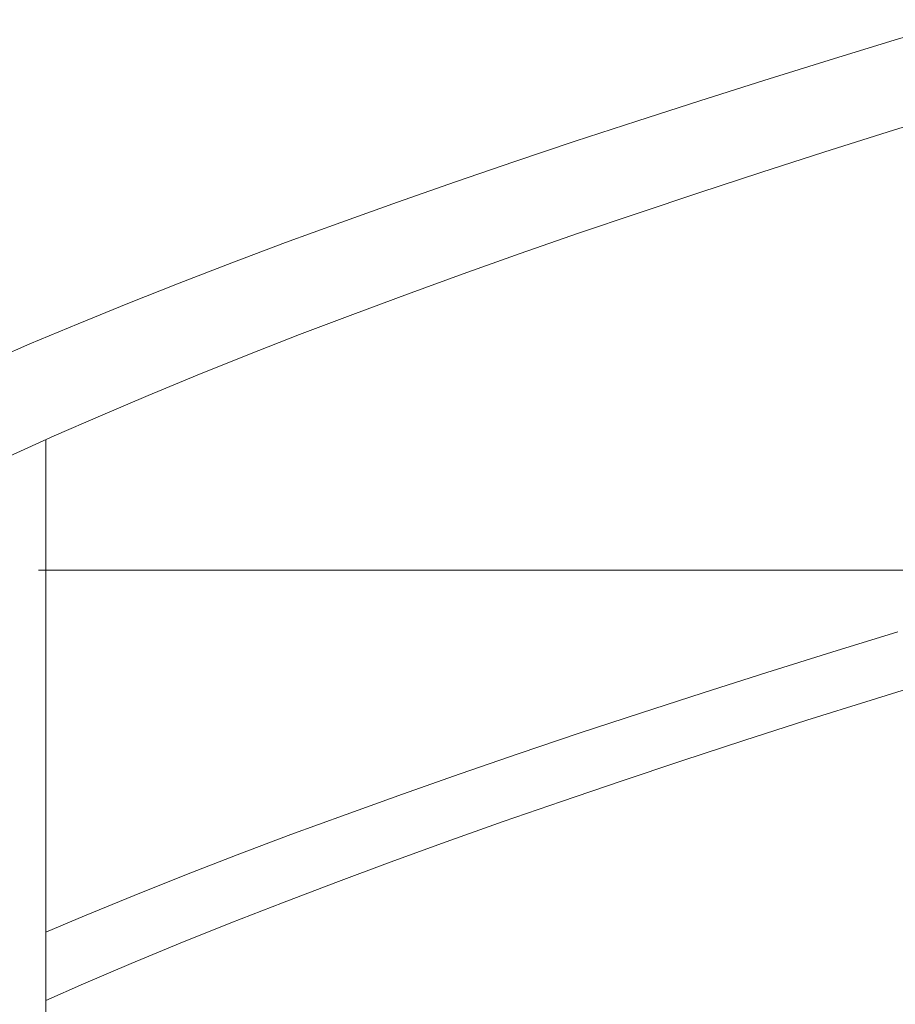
# Model space of a CAD drawing. Header units: millimetres. Extents: x 67877 to 166263, y -957 to 33454.
# Tile 46 of 98: x 80703 to 81058, y 10750 to 11149. Entities that reach past the tile are written whole.
import ezdxf

# ---------------------------------------------------------------- set-up
doc = ezdxf.new("R2010")
doc.units = ezdxf.units.MM
doc.linetypes.add('Wipeout_Contour', pattern=[1000, 0, -1000])
doc.layers.add('0_Nr_pióra__103', color=7, linetype='Continuous', lineweight=5)
doc.layers.add('inw_schody zewnętrzne_Nr_pióra__103', color=7, linetype='Continuous', lineweight=5)

msp = doc.modelspace()

# ---------------------------------------------------------------- linework, layer by layer
at = {"layer": '0_Nr_pióra__103', "linetype": 'Continuous'}
for p, q in [((80768.149, 10774.566), (80788.632, 10782.792)), ((80748.235, 10766.34), (80768.149, 10774.566)), ((80728.902, 10758.114), (80748.235, 10766.34)), ((80713.557, 10751.38), (80728.902, 10758.114))]:
    msp.add_line(p, q, dxfattribs=at)
at = {"layer": 'inw_schody zewnętrzne_Nr_pióra__103', "linetype": 'Continuous'}
for p, q in [((80845.007, 10926.011), (80710.624, 10926.011)), ((80984.176, 10926.011), (80845.007, 10926.011)), ((81102.179, 10926.011), (80984.176, 10926.011))]:
    msp.add_line(p, q, dxfattribs=at)

# ---------------------------------------------------------------- wipeouts: each hides what was drawn before it
at = {"linetype": 'Wipeout_Contour', "ltscale": 2307042.573926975}
msp.add_wipeout([(80688.061, 11009.595), (80731.609, 11017.821), (80707.072, 11017.821)], dxfattribs=at)
at = {"linetype": 'Wipeout_Contour', "ltscale": 2307025.850635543}
msp.add_wipeout([(80694.927, 11001.369), (80698.814, 10972.248), (80716.988, 10980.474)], dxfattribs=at)
at = {"linetype": 'Wipeout_Contour', "ltscale": 2307148.578832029}
msp.add_wipeout([(80765.214, 10793.98), (80729.282, 10785.754), (80745.385, 10785.754)], dxfattribs=at)

# ---------------------------------------------------------------- next in the draw order: linework, layer by layer
at = {"layer": '0_Nr_pióra__103', "linetype": 'Continuous'}
for p, q in [((80698.814, 10972.248), (80716.988, 10980.474)), ((80713.557, 10442.985), (80713.557, 10978.921))]:
    msp.add_line(p, q, dxfattribs=at)

# ---------------------------------------------------------------- next in the draw order: wipeouts: each hides what was drawn before it
at = {"linetype": 'Wipeout_Contour', "ltscale": 2307105.384311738}
msp.add_wipeout([(80750.836, 11026.047), (80707.072, 11017.821), (80731.609, 11017.821)], dxfattribs=at)
at = {"linetype": 'Wipeout_Contour', "ltscale": 2307152.552479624}
msp.add_wipeout([(80749.374, 10793.98), (80729.282, 10785.754), (80765.214, 10793.98)], dxfattribs=at)

# ---------------------------------------------------------------- next in the draw order: linework, layer by layer
at = {"layer": '0_Nr_pióra__103', "linetype": 'Continuous'}
msp.add_line((80713.557, 10779.122), (80729.282, 10785.754), dxfattribs=at)

# ---------------------------------------------------------------- next in the draw order: wipeouts: each hides what was drawn before it
at = {"linetype": 'Wipeout_Contour', "ltscale": 2307100.668057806}
msp.add_wipeout([(80726.682, 11026.047), (80707.072, 11017.821), (80750.836, 11026.047)], dxfattribs=at)
at = {"linetype": 'Wipeout_Contour', "ltscale": 2307209.164210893}
msp.add_wipeout([(80749.374, 10793.98), (80765.214, 10793.98), (80785.615, 10802.206)], dxfattribs=at)

# ---------------------------------------------------------------- next in the draw order: linework, layer by layer
at = {"layer": '0_Nr_pióra__103', "linetype": 'Continuous'}
msp.add_line((80688.061, 11009.595), (80707.072, 11017.821), dxfattribs=at)

# ---------------------------------------------------------------- next in the draw order: wipeouts: each hides what was drawn before it
at = {"linetype": 'Wipeout_Contour', "ltscale": 2307138.11397612}
msp.add_wipeout([(80731.609, 11017.821), (80735.757, 10988.7), (80755.112, 10996.926)], dxfattribs=at)
at = {"linetype": 'Wipeout_Contour', "ltscale": 2307213.957941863}
msp.add_wipeout([(80749.374, 10793.98), (80785.615, 10802.206), (80770.046, 10802.206)], dxfattribs=at)

# ---------------------------------------------------------------- next in the draw order: linework, layer by layer
at = {"layer": '0_Nr_pióra__103', "linetype": 'Continuous'}
for p, q in [((80716.988, 10980.474), (80735.757, 10988.7)), ((80729.282, 10785.754), (80749.374, 10793.98))]:
    msp.add_line(p, q, dxfattribs=at)

# ---------------------------------------------------------------- next in the draw order: wipeouts: each hides what was drawn before it
at = {"linetype": 'Wipeout_Contour', "ltscale": 2307152.950401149}
msp.add_wipeout([(80731.609, 11017.821), (80755.112, 10996.926), (80750.836, 11026.047)], dxfattribs=at)
at = {"linetype": 'Wipeout_Contour', "ltscale": 2307271.462772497}
msp.add_wipeout([(80770.046, 10802.206), (80785.615, 10802.206), (80806.579, 10810.433)], dxfattribs=at)

# ---------------------------------------------------------------- next in the draw order: wipeouts: each hides what was drawn before it
at = {"linetype": 'Wipeout_Contour', "ltscale": 2307164.296535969}
msp.add_wipeout([(80770.641, 11034.273), (80726.682, 11026.047), (80750.836, 11026.047)], dxfattribs=at)
at = {"linetype": 'Wipeout_Contour', "ltscale": 2307277.074647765}
msp.add_wipeout([(80770.046, 10802.206), (80806.579, 10810.433), (80791.287, 10810.433)], dxfattribs=at)

# ---------------------------------------------------------------- next in the draw order: linework, layer by layer
at = {"layer": '0_Nr_pióra__103', "linetype": 'Continuous'}
msp.add_line((80749.374, 10793.98), (80770.046, 10802.206), dxfattribs=at)

# ---------------------------------------------------------------- next in the draw order: wipeouts: each hides what was drawn before it
at = {"linetype": 'Wipeout_Contour', "ltscale": 2307160.530823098}
msp.add_wipeout([(80746.882, 11034.273), (80726.682, 11026.047), (80770.641, 11034.273)], dxfattribs=at)
at = {"linetype": 'Wipeout_Contour', "ltscale": 2307310.536505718}
msp.add_wipeout([(80785.615, 10802.206), (80809.677, 10791.019), (80806.579, 10810.433)], dxfattribs=at)

# ---------------------------------------------------------------- next in the draw order: linework, layer by layer
at = {"layer": '0_Nr_pióra__103', "linetype": 'Continuous'}
msp.add_line((80707.072, 11017.821), (80726.682, 11026.047), dxfattribs=at)

# ---------------------------------------------------------------- next in the draw order: wipeouts: each hides what was drawn before it
at = {"linetype": 'Wipeout_Contour', "ltscale": 2307196.884869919}
msp.add_wipeout([(80775.043, 11005.152), (80750.836, 11026.047), (80755.112, 10996.926)], dxfattribs=at)
at = {"linetype": 'Wipeout_Contour', "ltscale": 2307335.444932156}
msp.add_wipeout([(80791.287, 10810.433), (80806.579, 10810.433), (80828.094, 10818.659)], dxfattribs=at)

# ---------------------------------------------------------------- next in the draw order: linework, layer by layer
at = {"layer": '0_Nr_pióra__103', "linetype": 'Continuous'}
msp.add_line((80735.757, 10988.7), (80755.112, 10996.926), dxfattribs=at)

# ---------------------------------------------------------------- next in the draw order: wipeouts: each hides what was drawn before it
at = {"linetype": 'Wipeout_Contour', "ltscale": 2307212.172570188}
msp.add_wipeout([(80770.641, 11034.273), (80750.836, 11026.047), (80775.043, 11005.152)], dxfattribs=at)
at = {"linetype": 'Wipeout_Contour', "ltscale": 2307341.872582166}
msp.add_wipeout([(80791.287, 10810.433), (80828.094, 10818.659), (80813.088, 10818.659)], dxfattribs=at)

# ---------------------------------------------------------------- next in the draw order: linework, layer by layer
at = {"layer": '0_Nr_pióra__103', "linetype": 'Continuous'}
msp.add_line((80770.046, 10802.206), (80791.287, 10810.433), dxfattribs=at)

# ---------------------------------------------------------------- next in the draw order: wipeouts: each hides what was drawn before it
at = {"linetype": 'Wipeout_Contour', "ltscale": 2307224.946876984}
msp.add_wipeout([(80746.882, 11034.273), (80770.641, 11034.273), (80791.016, 11042.499)], dxfattribs=at)
at = {"linetype": 'Wipeout_Contour', "ltscale": 2307356.903785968}
msp.add_wipeout([(80806.579, 10810.433), (80809.677, 10791.019), (80831.271, 10799.245)], dxfattribs=at)

# ---------------------------------------------------------------- next in the draw order: linework, layer by layer
at = {"layer": '0_Nr_pióra__103', "linetype": 'Continuous'}
msp.add_line((80788.632, 10782.792), (80809.677, 10791.019), dxfattribs=at)

# ---------------------------------------------------------------- next in the draw order: wipeouts: each hides what was drawn before it
at = {"linetype": 'Wipeout_Contour', "ltscale": 2307222.133764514}
msp.add_wipeout([(80746.882, 11034.273), (80791.016, 11042.499), (80767.662, 11042.499)], dxfattribs=at)
at = {"linetype": 'Wipeout_Contour', "ltscale": 2307374.861343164}
msp.add_wipeout([(80806.579, 10810.433), (80831.271, 10799.245), (80828.094, 10818.659)], dxfattribs=at)

# ---------------------------------------------------------------- next in the draw order: linework, layer by layer
at = {"layer": '0_Nr_pióra__103', "linetype": 'Continuous'}
msp.add_line((80726.682, 11026.047), (80746.882, 11034.273), dxfattribs=at)

# ---------------------------------------------------------------- next in the draw order: wipeouts: each hides what was drawn before it
at = {"linetype": 'Wipeout_Contour', "ltscale": 2307257.378298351}
msp.add_wipeout([(80770.641, 11034.273), (80775.043, 11005.152), (80795.541, 11013.378)], dxfattribs=at)
at = {"linetype": 'Wipeout_Contour', "ltscale": 2307401.080301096}
msp.add_wipeout([(80813.088, 10818.659), (80828.094, 10818.659), (80850.151, 10826.885)], dxfattribs=at)

# ---------------------------------------------------------------- next in the draw order: linework, layer by layer
at = {"layer": '0_Nr_pióra__103', "linetype": 'Continuous'}
msp.add_line((80755.112, 10996.926), (80775.043, 11005.152), dxfattribs=at)

# ---------------------------------------------------------------- next in the draw order: wipeouts: each hides what was drawn before it
at = {"linetype": 'Wipeout_Contour', "ltscale": 2307273.109861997}
msp.add_wipeout([(80770.641, 11034.273), (80795.541, 11013.378), (80791.016, 11042.499)], dxfattribs=at)
at = {"linetype": 'Wipeout_Contour', "ltscale": 2307408.320928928}
msp.add_wipeout([(80813.088, 10818.659), (80850.151, 10826.885), (80835.438, 10826.885)], dxfattribs=at)

# ---------------------------------------------------------------- next in the draw order: linework, layer by layer
at = {"layer": '0_Nr_pióra__103', "linetype": 'Continuous'}
msp.add_line((80791.287, 10810.433), (80813.088, 10818.659), dxfattribs=at)

# ---------------------------------------------------------------- next in the draw order: wipeouts: each hides what was drawn before it
at = {"linetype": 'Wipeout_Contour', "ltscale": 2307287.306517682}
msp.add_wipeout([(80767.662, 11042.499), (80791.016, 11042.499), (80811.95, 11050.726)], dxfattribs=at)
at = {"linetype": 'Wipeout_Contour', "ltscale": 2307422.40037409}
msp.add_wipeout([(80828.094, 10818.659), (80831.271, 10799.245), (80853.407, 10807.471)], dxfattribs=at)

# ---------------------------------------------------------------- next in the draw order: linework, layer by layer
at = {"layer": '0_Nr_pióra__103', "linetype": 'Continuous'}
msp.add_line((80809.677, 10791.019), (80831.271, 10799.245), dxfattribs=at)

# ---------------------------------------------------------------- next in the draw order: wipeouts: each hides what was drawn before it
at = {"linetype": 'Wipeout_Contour', "ltscale": 2307285.447592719}
msp.add_wipeout([(80767.662, 11042.499), (80811.95, 11050.726), (80789.014, 11050.726)], dxfattribs=at)
at = {"linetype": 'Wipeout_Contour', "ltscale": 2307440.82046989}
msp.add_wipeout([(80828.094, 10818.659), (80853.407, 10807.471), (80850.151, 10826.885)], dxfattribs=at)

# ---------------------------------------------------------------- next in the draw order: linework, layer by layer
at = {"layer": '0_Nr_pióra__103', "linetype": 'Continuous'}
msp.add_line((80746.882, 11034.273), (80767.662, 11042.499), dxfattribs=at)

# ---------------------------------------------------------------- next in the draw order: wipeouts: each hides what was drawn before it
at = {"linetype": 'Wipeout_Contour', "ltscale": 2307319.565521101}
msp.add_wipeout([(80791.016, 11042.499), (80795.541, 11013.378), (80816.597, 11021.605)], dxfattribs=at)
at = {"linetype": 'Wipeout_Contour', "ltscale": 2307468.337701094}
msp.add_wipeout([(80835.438, 10826.885), (80850.151, 10826.885), (80872.739, 10835.111)], dxfattribs=at)

# ---------------------------------------------------------------- next in the draw order: linework, layer by layer
at = {"layer": '0_Nr_pióra__103', "linetype": 'Continuous'}
msp.add_line((80775.043, 11005.152), (80795.541, 11013.378), dxfattribs=at)

# ---------------------------------------------------------------- next in the draw order: wipeouts: each hides what was drawn before it
at = {"linetype": 'Wipeout_Contour', "ltscale": 2307335.733324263}
msp.add_wipeout([(80791.016, 11042.499), (80816.597, 11021.605), (80811.95, 11050.726)], dxfattribs=at)
at = {"linetype": 'Wipeout_Contour', "ltscale": 2307476.388085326}
msp.add_wipeout([(80835.438, 10826.885), (80872.739, 10835.111), (80858.325, 10835.111)], dxfattribs=at)

# ---------------------------------------------------------------- next in the draw order: linework, layer by layer
at = {"layer": '0_Nr_pióra__103', "linetype": 'Continuous'}
msp.add_line((80813.088, 10818.659), (80835.438, 10826.885), dxfattribs=at)

# ---------------------------------------------------------------- next in the draw order: wipeouts: each hides what was drawn before it
at = {"linetype": 'Wipeout_Contour', "ltscale": 2307351.345844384}
msp.add_wipeout([(80789.014, 11050.726), (80811.95, 11050.726), (80833.434, 11058.952)], dxfattribs=at)
at = {"linetype": 'Wipeout_Contour', "ltscale": 2307489.508908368}
msp.add_wipeout([(80850.151, 10826.885), (80853.407, 10807.471), (80876.071, 10815.697)], dxfattribs=at)

# ---------------------------------------------------------------- next in the draw order: linework, layer by layer
at = {"layer": '0_Nr_pióra__103', "linetype": 'Continuous'}
msp.add_line((80831.271, 10799.245), (80853.407, 10807.471), dxfattribs=at)

# ---------------------------------------------------------------- next in the draw order: wipeouts: each hides what was drawn before it
at = {"linetype": 'Wipeout_Contour', "ltscale": 2307350.4422056}
msp.add_wipeout([(80789.014, 11050.726), (80833.434, 11058.952), (80810.925, 11058.952)], dxfattribs=at)
at = {"linetype": 'Wipeout_Contour', "ltscale": 2307508.382534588}
msp.add_wipeout([(80850.151, 10826.885), (80876.071, 10815.697), (80872.739, 10835.111)], dxfattribs=at)

# ---------------------------------------------------------------- next in the draw order: linework, layer by layer
at = {"layer": '0_Nr_pióra__103', "linetype": 'Continuous'}
msp.add_line((80767.662, 11042.499), (80789.014, 11050.726), dxfattribs=at)

# ---------------------------------------------------------------- next in the draw order: wipeouts: each hides what was drawn before it
at = {"linetype": 'Wipeout_Contour', "ltscale": 2307383.416989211}
msp.add_wipeout([(80811.95, 11050.726), (80816.597, 11021.605), (80838.2, 11029.831)], dxfattribs=at)
at = {"linetype": 'Wipeout_Contour', "ltscale": 2307537.185188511}
msp.add_wipeout([(80858.325, 10835.111), (80872.739, 10835.111), (80895.848, 10843.337)], dxfattribs=at)

# ---------------------------------------------------------------- next in the draw order: linework, layer by layer
at = {"layer": '0_Nr_pióra__103', "linetype": 'Continuous'}
msp.add_line((80795.541, 11013.378), (80816.597, 11021.605), dxfattribs=at)

# ---------------------------------------------------------------- next in the draw order: wipeouts: each hides what was drawn before it
at = {"linetype": 'Wipeout_Contour', "ltscale": 2307400.013200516}
msp.add_wipeout([(80811.95, 11050.726), (80838.2, 11029.831), (80833.434, 11058.952)], dxfattribs=at)
at = {"linetype": 'Wipeout_Contour', "ltscale": 2307546.041679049}
msp.add_wipeout([(80858.325, 10835.111), (80895.848, 10843.337), (80881.741, 10843.337)], dxfattribs=at)

# ---------------------------------------------------------------- next in the draw order: linework, layer by layer
at = {"layer": '0_Nr_pióra__103', "linetype": 'Continuous'}
msp.add_line((80835.438, 10826.885), (80858.325, 10835.111), dxfattribs=at)

# ---------------------------------------------------------------- next in the draw order: wipeouts: each hides what was drawn before it
at = {"linetype": 'Wipeout_Contour', "ltscale": 2307417.034442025}
msp.add_wipeout([(80810.925, 11058.952), (80833.434, 11058.952), (80855.457, 11067.178)], dxfattribs=at)
at = {"linetype": 'Wipeout_Contour', "ltscale": 2307558.197488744}
msp.add_wipeout([(80899.255, 10823.923), (80872.739, 10835.111), (80876.071, 10815.697)], dxfattribs=at)

# ---------------------------------------------------------------- next in the draw order: linework, layer by layer
at = {"layer": '0_Nr_pióra__103', "linetype": 'Continuous'}
msp.add_line((80853.407, 10807.471), (80876.071, 10815.697), dxfattribs=at)

# ---------------------------------------------------------------- next in the draw order: wipeouts: each hides what was drawn before it
at = {"linetype": 'Wipeout_Contour', "ltscale": 2307417.086699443}
msp.add_wipeout([(80810.925, 11058.952), (80855.457, 11067.178), (80833.387, 11067.178)], dxfattribs=at)
at = {"linetype": 'Wipeout_Contour', "ltscale": 2307577.515408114}
msp.add_wipeout([(80895.848, 10843.337), (80872.739, 10835.111), (80899.255, 10823.923)], dxfattribs=at)

# ---------------------------------------------------------------- next in the draw order: linework, layer by layer
at = {"layer": '0_Nr_pióra__103', "linetype": 'Continuous'}
msp.add_line((80789.014, 11050.726), (80810.925, 11058.952), dxfattribs=at)

# ---------------------------------------------------------------- next in the draw order: wipeouts: each hides what was drawn before it
at = {"linetype": 'Wipeout_Contour', "ltscale": 2307448.90236002}
msp.add_wipeout([(80833.434, 11058.952), (80838.2, 11029.831), (80860.34, 11038.057)], dxfattribs=at)
at = {"linetype": 'Wipeout_Contour', "ltscale": 2307607.590016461}
msp.add_wipeout([(80881.741, 10843.337), (80895.848, 10843.337), (80919.467, 10851.563)], dxfattribs=at)

# ---------------------------------------------------------------- next in the draw order: linework, layer by layer
at = {"layer": '0_Nr_pióra__103', "linetype": 'Continuous'}
msp.add_line((80816.597, 11021.605), (80838.2, 11029.831), dxfattribs=at)

# ---------------------------------------------------------------- next in the draw order: wipeouts: each hides what was drawn before it
at = {"linetype": 'Wipeout_Contour', "ltscale": 2307465.918944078}
msp.add_wipeout([(80833.434, 11058.952), (80860.34, 11038.057), (80855.457, 11067.178)], dxfattribs=at)
at = {"linetype": 'Wipeout_Contour', "ltscale": 2307617.248561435}
msp.add_wipeout([(80905.672, 10851.563), (80881.741, 10843.337), (80919.467, 10851.563)], dxfattribs=at)

# ---------------------------------------------------------------- next in the draw order: linework, layer by layer
at = {"layer": '0_Nr_pióra__103', "linetype": 'Continuous'}
msp.add_line((80858.325, 10835.111), (80881.741, 10843.337), dxfattribs=at)

# ---------------------------------------------------------------- next in the draw order: wipeouts: each hides what was drawn before it
at = {"linetype": 'Wipeout_Contour', "ltscale": 2307484.341108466}
msp.add_wipeout([(80833.387, 11067.178), (80855.457, 11067.178), (80878.009, 11075.404)], dxfattribs=at)
at = {"linetype": 'Wipeout_Contour', "ltscale": 2307628.433462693}
msp.add_wipeout([(80922.947, 10832.149), (80895.848, 10843.337), (80899.255, 10823.923)], dxfattribs=at)

# ---------------------------------------------------------------- next in the draw order: linework, layer by layer
at = {"layer": '0_Nr_pióra__103', "linetype": 'Continuous'}
msp.add_line((80876.071, 10815.697), (80899.255, 10823.923), dxfattribs=at)

# ---------------------------------------------------------------- next in the draw order: wipeouts: each hides what was drawn before it
at = {"linetype": 'Wipeout_Contour', "ltscale": 2307485.3493837}
msp.add_wipeout([(80833.387, 11067.178), (80878.009, 11075.404), (80856.388, 11075.404)], dxfattribs=at)
at = {"linetype": 'Wipeout_Contour', "ltscale": 2307648.18626462}
msp.add_wipeout([(80919.467, 10851.563), (80895.848, 10843.337), (80922.947, 10832.149)], dxfattribs=at)

# ---------------------------------------------------------------- next in the draw order: linework, layer by layer
at = {"layer": '0_Nr_pióra__103', "linetype": 'Continuous'}
msp.add_line((80810.925, 11058.952), (80833.387, 11067.178), dxfattribs=at)

# ---------------------------------------------------------------- next in the draw order: wipeouts: each hides what was drawn before it
at = {"linetype": 'Wipeout_Contour', "ltscale": 2307515.990511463}
msp.add_wipeout([(80855.457, 11067.178), (80860.34, 11038.057), (80883.007, 11046.283)], dxfattribs=at)
at = {"linetype": 'Wipeout_Contour', "ltscale": 2307679.51878009}
msp.add_wipeout([(80905.672, 10851.563), (80919.467, 10851.563), (80943.583, 10859.789)], dxfattribs=at)

# ---------------------------------------------------------------- next in the draw order: linework, layer by layer
at = {"layer": '0_Nr_pióra__103', "linetype": 'Continuous'}
msp.add_line((80838.2, 11029.831), (80860.34, 11038.057), dxfattribs=at)

# ---------------------------------------------------------------- next in the draw order: wipeouts: each hides what was drawn before it
at = {"linetype": 'Wipeout_Contour', "ltscale": 2307533.419232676}
msp.add_wipeout([(80855.457, 11067.178), (80883.007, 11046.283), (80878.009, 11075.404)], dxfattribs=at)
at = {"linetype": 'Wipeout_Contour', "ltscale": 2307689.974903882}
msp.add_wipeout([(80905.672, 10851.563), (80943.583, 10859.789), (80930.108, 10859.789)], dxfattribs=at)

# ---------------------------------------------------------------- next in the draw order: linework, layer by layer
at = {"layer": '0_Nr_pióra__103', "linetype": 'Continuous'}
msp.add_line((80881.741, 10843.337), (80905.672, 10851.563), dxfattribs=at)

# ---------------------------------------------------------------- next in the draw order: wipeouts: each hides what was drawn before it
at = {"linetype": 'Wipeout_Contour', "ltscale": 2307553.233865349}
msp.add_wipeout([(80901.079, 11083.63), (80856.388, 11075.404), (80878.009, 11075.404)], dxfattribs=at)
at = {"linetype": 'Wipeout_Contour', "ltscale": 2307700.183437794}
msp.add_wipeout([(80919.467, 10851.563), (80922.947, 10832.149), (80947.135, 10840.376)], dxfattribs=at)

# ---------------------------------------------------------------- next in the draw order: linework, layer by layer
at = {"layer": '0_Nr_pióra__103', "linetype": 'Continuous'}
msp.add_line((80899.255, 10823.923), (80922.947, 10832.149), dxfattribs=at)

# ---------------------------------------------------------------- next in the draw order: wipeouts: each hides what was drawn before it
at = {"linetype": 'Wipeout_Contour', "ltscale": 2307555.197805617}
msp.add_wipeout([(80856.388, 11075.404), (80901.079, 11083.63), (80879.917, 11083.63)], dxfattribs=at)
at = {"linetype": 'Wipeout_Contour', "ltscale": 2307720.361465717}
msp.add_wipeout([(80919.467, 10851.563), (80947.135, 10840.376), (80943.583, 10859.789)], dxfattribs=at)

# ---------------------------------------------------------------- next in the draw order: linework, layer by layer
at = {"layer": '0_Nr_pióra__103', "linetype": 'Continuous'}
msp.add_line((80833.387, 11067.178), (80856.388, 11075.404), dxfattribs=at)

# ---------------------------------------------------------------- next in the draw order: wipeouts: each hides what was drawn before it
at = {"linetype": 'Wipeout_Contour', "ltscale": 2307584.649540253}
msp.add_wipeout([(80906.189, 11054.509), (80878.009, 11075.404), (80883.007, 11046.283)], dxfattribs=at)
at = {"linetype": 'Wipeout_Contour', "ltscale": 2307752.937264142}
msp.add_wipeout([(80930.108, 10859.789), (80943.583, 10859.789), (80968.186, 10868.016)], dxfattribs=at)

# ---------------------------------------------------------------- next in the draw order: linework, layer by layer
at = {"layer": '0_Nr_pióra__103', "linetype": 'Continuous'}
msp.add_line((80860.34, 11038.057), (80883.007, 11046.283), dxfattribs=at)

# ---------------------------------------------------------------- next in the draw order: wipeouts: each hides what was drawn before it
at = {"linetype": 'Wipeout_Contour', "ltscale": 2307602.481975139}
msp.add_wipeout([(80901.079, 11083.63), (80878.009, 11075.404), (80906.189, 11054.509)], dxfattribs=at)
at = {"linetype": 'Wipeout_Contour', "ltscale": 2307764.186072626}
msp.add_wipeout([(80930.108, 10859.789), (80968.186, 10868.016), (80955.037, 10868.016)], dxfattribs=at)

# ---------------------------------------------------------------- next in the draw order: linework, layer by layer
at = {"layer": '0_Nr_pióra__103', "linetype": 'Continuous'}
msp.add_line((80905.672, 10851.563), (80930.108, 10859.789), dxfattribs=at)

# ---------------------------------------------------------------- next in the draw order: wipeouts: each hides what was drawn before it
at = {"linetype": 'Wipeout_Contour', "ltscale": 2307623.679993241}
msp.add_wipeout([(80924.655, 11091.856), (80879.917, 11083.63), (80901.079, 11083.63)], dxfattribs=at)
at = {"linetype": 'Wipeout_Contour', "ltscale": 2307773.413300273}
msp.add_wipeout([(80943.583, 10859.789), (80947.135, 10840.376), (80971.808, 10848.602)], dxfattribs=at)

# ---------------------------------------------------------------- next in the draw order: linework, layer by layer
at = {"layer": '0_Nr_pióra__103', "linetype": 'Continuous'}
msp.add_line((80922.947, 10832.149), (80947.135, 10840.376), dxfattribs=at)

# ---------------------------------------------------------------- next in the draw order: wipeouts: each hides what was drawn before it
at = {"linetype": 'Wipeout_Contour', "ltscale": 2307626.598723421}
msp.add_wipeout([(80903.963, 11091.856), (80879.917, 11083.63), (80924.655, 11091.856)], dxfattribs=at)
at = {"linetype": 'Wipeout_Contour', "ltscale": 2307794.006707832}
msp.add_wipeout([(80943.583, 10859.789), (80971.808, 10848.602), (80968.186, 10868.016)], dxfattribs=at)

# ---------------------------------------------------------------- next in the draw order: linework, layer by layer
at = {"layer": '0_Nr_pióra__103', "linetype": 'Continuous'}
msp.add_line((80856.388, 11075.404), (80879.917, 11083.63), dxfattribs=at)

# ---------------------------------------------------------------- next in the draw order: wipeouts: each hides what was drawn before it
at = {"linetype": 'Wipeout_Contour', "ltscale": 2307654.846860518}
msp.add_wipeout([(80929.875, 11062.735), (80901.079, 11083.63), (80906.189, 11054.509)], dxfattribs=at)
at = {"linetype": 'Wipeout_Contour', "ltscale": 2307827.810582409}
msp.add_wipeout([(80955.037, 10868.016), (80968.186, 10868.016), (80993.265, 10876.242)], dxfattribs=at)

# ---------------------------------------------------------------- next in the draw order: linework, layer by layer
at = {"layer": '0_Nr_pióra__103', "linetype": 'Continuous'}
msp.add_line((80883.007, 11046.283), (80906.189, 11054.509), dxfattribs=at)

# ---------------------------------------------------------------- next in the draw order: wipeouts: each hides what was drawn before it
at = {"linetype": 'Wipeout_Contour', "ltscale": 2307673.074368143}
msp.add_wipeout([(80924.655, 11091.856), (80901.079, 11083.63), (80929.875, 11062.735)], dxfattribs=at)
at = {"linetype": 'Wipeout_Contour', "ltscale": 2307839.846776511}
msp.add_wipeout([(80955.037, 10868.016), (80993.265, 10876.242), (80980.448, 10876.242)], dxfattribs=at)

# ---------------------------------------------------------------- next in the draw order: linework, layer by layer
at = {"layer": '0_Nr_pióra__103', "linetype": 'Continuous'}
msp.add_line((80930.108, 10859.789), (80955.037, 10868.016), dxfattribs=at)

# ---------------------------------------------------------------- next in the draw order: wipeouts: each hides what was drawn before it
at = {"linetype": 'Wipeout_Contour', "ltscale": 2307695.646009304}
msp.add_wipeout([(80903.963, 11091.856), (80924.655, 11091.856), (80948.728, 11100.083)], dxfattribs=at)
at = {"linetype": 'Wipeout_Contour', "ltscale": 2307848.088230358}
msp.add_wipeout([(80968.186, 10868.016), (80971.808, 10848.602), (80996.954, 10856.828)], dxfattribs=at)

# ---------------------------------------------------------------- next in the draw order: linework, layer by layer
at = {"layer": '0_Nr_pióra__103', "linetype": 'Continuous'}
msp.add_line((80947.135, 10840.376), (80971.808, 10848.602), dxfattribs=at)

# ---------------------------------------------------------------- next in the draw order: wipeouts: each hides what was drawn before it
at = {"linetype": 'Wipeout_Contour', "ltscale": 2307699.518190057}
msp.add_wipeout([(80903.963, 11091.856), (80948.728, 11100.083), (80928.515, 11100.083)], dxfattribs=at)
at = {"linetype": 'Wipeout_Contour', "ltscale": 2307869.086973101}
msp.add_wipeout([(80968.186, 10868.016), (80996.954, 10856.828), (80993.265, 10876.242)], dxfattribs=at)

# ---------------------------------------------------------------- next in the draw order: linework, layer by layer
at = {"layer": '0_Nr_pióra__103', "linetype": 'Continuous'}
msp.add_line((80879.917, 11083.63), (80903.963, 11091.856), dxfattribs=at)

# ---------------------------------------------------------------- next in the draw order: wipeouts: each hides what was drawn before it
at = {"linetype": 'Wipeout_Contour', "ltscale": 2307726.54905202}
msp.add_wipeout([(80924.655, 11091.856), (80929.875, 11062.735), (80954.055, 11070.962)], dxfattribs=at)
at = {"linetype": 'Wipeout_Contour', "ltscale": 2307904.103146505}
msp.add_wipeout([(80980.448, 10876.242), (80993.265, 10876.242), (81018.806, 10884.468)], dxfattribs=at)

# ---------------------------------------------------------------- next in the draw order: linework, layer by layer
at = {"layer": '0_Nr_pióra__103', "linetype": 'Continuous'}
msp.add_line((80906.189, 11054.509), (80929.875, 11062.735), dxfattribs=at)

# ---------------------------------------------------------------- next in the draw order: wipeouts: each hides what was drawn before it
at = {"linetype": 'Wipeout_Contour', "ltscale": 2307745.162828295}
msp.add_wipeout([(80924.655, 11091.856), (80954.055, 11070.962), (80948.728, 11100.083)], dxfattribs=at)
at = {"linetype": 'Wipeout_Contour', "ltscale": 2307916.921021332}
msp.add_wipeout([(81006.328, 10884.468), (80980.448, 10876.242), (81018.806, 10884.468)], dxfattribs=at)

# ---------------------------------------------------------------- next in the draw order: linework, layer by layer
at = {"layer": '0_Nr_pióra__103', "linetype": 'Continuous'}
msp.add_line((80955.037, 10868.016), (80980.448, 10876.242), dxfattribs=at)

# ---------------------------------------------------------------- next in the draw order: wipeouts: each hides what was drawn before it
at = {"linetype": 'Wipeout_Contour', "ltscale": 2307769.097718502}
msp.add_wipeout([(80928.515, 11100.083), (80948.728, 11100.083), (80973.284, 11108.309)], dxfattribs=at)
at = {"linetype": 'Wipeout_Contour', "ltscale": 2307924.172718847}
msp.add_wipeout([(80993.265, 10876.242), (80996.954, 10856.828), (81022.562, 10865.054)], dxfattribs=at)

# ---------------------------------------------------------------- next in the draw order: linework, layer by layer
at = {"layer": '0_Nr_pióra__103', "linetype": 'Continuous'}
msp.add_line((80971.808, 10848.602), (80996.954, 10856.828), dxfattribs=at)

# ---------------------------------------------------------------- next in the draw order: wipeouts: each hides what was drawn before it
at = {"linetype": 'Wipeout_Contour', "ltscale": 2307773.921529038}
msp.add_wipeout([(80928.515, 11100.083), (80973.284, 11108.309), (80953.561, 11108.309)], dxfattribs=at)
at = {"linetype": 'Wipeout_Contour', "ltscale": 2307945.566559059}
msp.add_wipeout([(80993.265, 10876.242), (81022.562, 10865.054), (81018.806, 10884.468)], dxfattribs=at)

# ---------------------------------------------------------------- next in the draw order: linework, layer by layer
at = {"layer": '0_Nr_pióra__103', "linetype": 'Continuous'}
msp.add_line((80903.963, 11091.856), (80928.515, 11100.083), dxfattribs=at)

# ---------------------------------------------------------------- next in the draw order: wipeouts: each hides what was drawn before it
at = {"linetype": 'Wipeout_Contour', "ltscale": 2307799.722044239}
msp.add_wipeout([(80948.728, 11100.083), (80954.055, 11070.962), (80978.717, 11079.188)], dxfattribs=at)
at = {"linetype": 'Wipeout_Contour', "ltscale": 2307981.77869082}
msp.add_wipeout([(81044.798, 10892.694), (81006.328, 10884.468), (81018.806, 10884.468)], dxfattribs=at)

# ---------------------------------------------------------------- next in the draw order: linework, layer by layer
at = {"layer": '0_Nr_pióra__103', "linetype": 'Continuous'}
msp.add_line((80929.875, 11062.735), (80954.055, 11070.962), dxfattribs=at)

# ---------------------------------------------------------------- next in the draw order: wipeouts: each hides what was drawn before it
at = {"linetype": 'Wipeout_Contour', "ltscale": 2307818.713092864}
msp.add_wipeout([(80948.728, 11100.083), (80978.717, 11079.188), (80973.284, 11108.309)], dxfattribs=at)
at = {"linetype": 'Wipeout_Contour', "ltscale": 2307995.37213801}
msp.add_wipeout([(81006.328, 10884.468), (81044.798, 10892.694), (81032.664, 10892.694)], dxfattribs=at)

# ---------------------------------------------------------------- next in the draw order: linework, layer by layer
at = {"layer": '0_Nr_pióra__103', "linetype": 'Continuous'}
msp.add_line((80980.448, 10876.242), (81006.328, 10884.468), dxfattribs=at)

# ---------------------------------------------------------------- next in the draw order: wipeouts: each hides what was drawn before it
at = {"linetype": 'Wipeout_Contour', "ltscale": 2307844.00021517}
msp.add_wipeout([(80953.561, 11108.309), (80973.284, 11108.309), (80998.314, 11116.535)], dxfattribs=at)
at = {"linetype": 'Wipeout_Contour', "ltscale": 2308001.630584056}
msp.add_wipeout([(81048.618, 10873.28), (81018.806, 10884.468), (81022.562, 10865.054)], dxfattribs=at)

# ---------------------------------------------------------------- next in the draw order: linework, layer by layer
at = {"layer": '0_Nr_pióra__103', "linetype": 'Continuous'}
msp.add_line((80996.954, 10856.828), (81022.562, 10865.054), dxfattribs=at)

# ---------------------------------------------------------------- next in the draw order: wipeouts: each hides what was drawn before it
at = {"linetype": 'Wipeout_Contour', "ltscale": 2307849.773343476}
msp.add_wipeout([(80953.561, 11108.309), (80998.314, 11116.535), (80979.089, 11116.535)], dxfattribs=at)
at = {"linetype": 'Wipeout_Contour', "ltscale": 2308023.409095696}
msp.add_wipeout([(81044.798, 10892.694), (81018.806, 10884.468), (81048.618, 10873.28)], dxfattribs=at)

# ---------------------------------------------------------------- next in the draw order: linework, layer by layer
at = {"layer": '0_Nr_pióra__103', "linetype": 'Continuous'}
msp.add_line((80928.515, 11100.083), (80953.561, 11108.309), dxfattribs=at)

# ---------------------------------------------------------------- next in the draw order: wipeouts: each hides what was drawn before it
at = {"linetype": 'Wipeout_Contour', "ltscale": 2307874.331047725}
msp.add_wipeout([(80973.284, 11108.309), (80978.717, 11079.188), (81003.848, 11087.414)], dxfattribs=at)
at = {"linetype": 'Wipeout_Contour', "ltscale": 2308060.80028628}
msp.add_wipeout([(81032.664, 10892.694), (81044.798, 10892.694), (81071.228, 10900.92)], dxfattribs=at)

# ---------------------------------------------------------------- next in the draw order: linework, layer by layer
at = {"layer": '0_Nr_pióra__103', "linetype": 'Continuous'}
msp.add_line((80954.055, 11070.962), (80978.717, 11079.188), dxfattribs=at)

# ---------------------------------------------------------------- next in the draw order: wipeouts: each hides what was drawn before it
at = {"linetype": 'Wipeout_Contour', "ltscale": 2307893.690192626}
msp.add_wipeout([(80973.284, 11108.309), (81003.848, 11087.414), (80998.314, 11116.535)], dxfattribs=at)
at = {"linetype": 'Wipeout_Contour', "ltscale": 2308075.162788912}
msp.add_wipeout([(81059.444, 10900.92), (81032.664, 10892.694), (81071.228, 10900.92)], dxfattribs=at)

# ---------------------------------------------------------------- next in the draw order: linework, layer by layer
at = {"layer": '0_Nr_pióra__103', "linetype": 'Continuous'}
msp.add_line((81006.328, 10884.468), (81032.664, 10892.694), dxfattribs=at)

# ---------------------------------------------------------------- next in the draw order: wipeouts: each hides what was drawn before it
at = {"linetype": 'Wipeout_Contour', "ltscale": 2307920.317900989}
msp.add_wipeout([(80979.089, 11116.535), (80998.314, 11116.535), (81023.803, 11124.761)], dxfattribs=at)
at = {"linetype": 'Wipeout_Contour', "ltscale": 2308080.424977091}
msp.add_wipeout([(81075.111, 10881.506), (81044.798, 10892.694), (81048.618, 10873.28)], dxfattribs=at)

# ---------------------------------------------------------------- next in the draw order: linework, layer by layer
at = {"layer": '0_Nr_pióra__103', "linetype": 'Continuous'}
msp.add_line((81022.562, 10865.054), (81048.618, 10873.28), dxfattribs=at)

# ---------------------------------------------------------------- next in the draw order: wipeouts: each hides what was drawn before it
at = {"linetype": 'Wipeout_Contour', "ltscale": 2307927.03755114}
msp.add_wipeout([(80979.089, 11116.535), (81023.803, 11124.761), (81005.086, 11124.761)], dxfattribs=at)
at = {"linetype": 'Wipeout_Contour', "ltscale": 2308102.577539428}
msp.add_wipeout([(81071.228, 10900.92), (81044.798, 10892.694), (81075.111, 10881.506)], dxfattribs=at)

# ---------------------------------------------------------------- next in the draw order: linework, layer by layer
at = {"layer": '0_Nr_pióra__103', "linetype": 'Continuous'}
for p, q in [((80953.561, 11108.309), (80979.089, 11116.535)), ((81032.664, 10892.694), (81059.444, 10900.92)), ((81048.618, 10873.28), (81075.111, 10881.506))]:
    msp.add_line(p, q, dxfattribs=at)

# ---------------------------------------------------------------- next in the draw order: wipeouts: each hides what was drawn before it
at = {"linetype": 'Wipeout_Contour', "ltscale": 2307950.340588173}
msp.add_wipeout([(80998.314, 11116.535), (81003.848, 11087.414), (81029.437, 11095.64)], dxfattribs=at)

# ---------------------------------------------------------------- next in the draw order: linework, layer by layer
at = {"layer": '0_Nr_pióra__103', "linetype": 'Continuous'}
msp.add_line((80978.717, 11079.188), (81003.848, 11087.414), dxfattribs=at)

# ---------------------------------------------------------------- next in the draw order: wipeouts: each hides what was drawn before it
at = {"linetype": 'Wipeout_Contour', "ltscale": 2307970.058477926}
msp.add_wipeout([(80998.314, 11116.535), (81029.437, 11095.64), (81023.803, 11124.761)], dxfattribs=at)

# ---------------------------------------------------------------- next in the draw order: wipeouts: each hides what was drawn before it
at = {"linetype": 'Wipeout_Contour', "ltscale": 2307998.014502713}
msp.add_wipeout([(81049.741, 11132.987), (81005.086, 11124.761), (81023.803, 11124.761)], dxfattribs=at)

# ---------------------------------------------------------------- next in the draw order: wipeouts: each hides what was drawn before it
at = {"linetype": 'Wipeout_Contour', "ltscale": 2308005.677395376}
msp.add_wipeout([(81005.086, 11124.761), (81049.741, 11132.987), (81031.541, 11132.987)], dxfattribs=at)

# ---------------------------------------------------------------- next in the draw order: linework, layer by layer
at = {"layer": '0_Nr_pióra__103', "linetype": 'Continuous'}
msp.add_line((80979.089, 11116.535), (81005.086, 11124.761), dxfattribs=at)

# ---------------------------------------------------------------- next in the draw order: wipeouts: each hides what was drawn before it
at = {"linetype": 'Wipeout_Contour', "ltscale": 2308027.714530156}
msp.add_wipeout([(81055.472, 11103.866), (81023.803, 11124.761), (81029.437, 11095.64)], dxfattribs=at)

# ---------------------------------------------------------------- next in the draw order: linework, layer by layer
at = {"layer": '0_Nr_pióra__103', "linetype": 'Continuous'}
msp.add_line((81003.848, 11087.414), (81029.437, 11095.64), dxfattribs=at)

# ---------------------------------------------------------------- next in the draw order: wipeouts: each hides what was drawn before it
at = {"linetype": 'Wipeout_Contour', "ltscale": 2308047.781621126}
msp.add_wipeout([(81049.741, 11132.987), (81023.803, 11124.761), (81055.472, 11103.866)], dxfattribs=at)

# ---------------------------------------------------------------- next in the draw order: wipeouts: each hides what was drawn before it
at = {"linetype": 'Wipeout_Contour', "ltscale": 2308077.053077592}
msp.add_wipeout([(81031.541, 11132.987), (81049.741, 11132.987), (81076.116, 11141.213)], dxfattribs=at)

# ---------------------------------------------------------------- next in the draw order: wipeouts: each hides what was drawn before it
at = {"linetype": 'Wipeout_Contour', "ltscale": 2308085.655460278}
msp.add_wipeout([(81058.44, 11141.213), (81031.541, 11132.987), (81076.116, 11141.213)], dxfattribs=at)

# ---------------------------------------------------------------- next in the draw order: linework, layer by layer
at = {"layer": '0_Nr_pióra__103', "linetype": 'Continuous'}
msp.add_line((81005.086, 11124.761), (81031.541, 11132.987), dxfattribs=at)

# ---------------------------------------------------------------- next in the draw order: wipeouts: each hides what was drawn before it
at = {"linetype": 'Wipeout_Contour', "ltscale": 2308106.416065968}
msp.add_wipeout([(81081.941, 11112.092), (81049.741, 11132.987), (81055.472, 11103.866)], dxfattribs=at)

# ---------------------------------------------------------------- next in the draw order: linework, layer by layer
at = {"layer": '0_Nr_pióra__103', "linetype": 'Continuous'}
msp.add_line((81029.437, 11095.64), (81055.472, 11103.866), dxfattribs=at)

# ---------------------------------------------------------------- next in the draw order: wipeouts: each hides what was drawn before it
at = {"linetype": 'Wipeout_Contour', "ltscale": 2308126.822693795}
msp.add_wipeout([(81076.116, 11141.213), (81049.741, 11132.987), (81081.941, 11112.092)], dxfattribs=at)

# ---------------------------------------------------------------- next in the draw order: linework, layer by layer
at = {"layer": '0_Nr_pióra__103', "linetype": 'Continuous'}
for p, q in [((81058.44, 11141.213), (81085.772, 11149.439)), ((81031.541, 11132.987), (81058.44, 11141.213)), ((81055.472, 11103.866), (81081.941, 11112.092))]:
    msp.add_line(p, q, dxfattribs=at)

doc.saveas('drawing.dxf')
